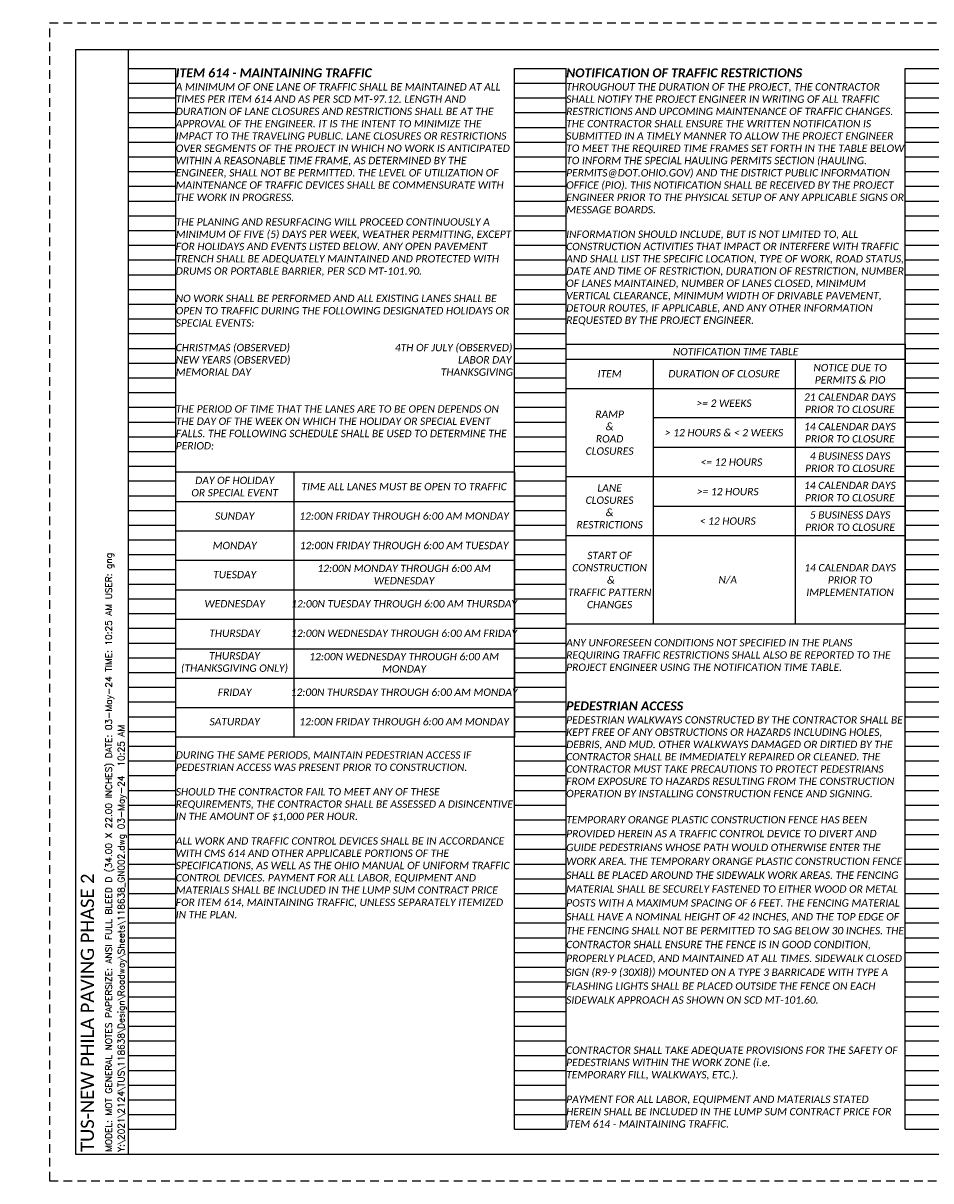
# Paper-space layout 'MOT_Note1' of a CAD drawing. Header units: feet. Extents: x -0.5 to 34, y 0 to 22.
# Tile 1 of 2: x -0.5 to 16.8, y 0 to 22. Entities that reach past the tile are written whole.
import ezdxf
from ezdxf.enums import TextEntityAlignment as Align

# ---------------------------------------------------------------- set-up
doc = ezdxf.new("R2010")
doc.units = ezdxf.units.FT
doc.header["$MEASUREMENT"] = 0
doc.linetypes.add('OhDOT_USTN3', pattern=[0.22, 0.165, -0.055])
for name, color, linetype in [('SH_Border', 7, 'Continuous'), ('SH_Cut_Line', 7, 'OhDOT_USTN3'), ('SH_Data', 7, 'Continuous'), ('SH_Hatch', 14, 'Continuous'), ('SH_Text', 7, 'Continuous'), ('SH_TextM', 7, 'Continuous')]:
    doc.layers.add(name, color=color, linetype=linetype)
doc.styles.add('DwgStamp', font='romans.shx')
doc.styles.add('Font 70-Main Title', font='calibri.ttf', dxfattribs={"width": 1.15, "height": 0.25})
doc.styles.add('Slanted Normal (0.14) Font 31', font='calibrii.ttf', dxfattribs={"height": 0.14})
doc.styles.add('Slanted Sub-Title (0.17) Font 31', font='calibrii.ttf', dxfattribs={"height": 0.17})
doc.styles.add('Straight Minimum (0.12) Font 30', font='calibri.ttf', dxfattribs={"height": 0.12})
doc.styles.add('Straight Sub-Title (0.17) Font 30', font='calibri.ttf', dxfattribs={"height": 0.17})
doc.styles.add('Straight-Normal', font='calibri.ttf', dxfattribs={"height": 0.14})
doc.styles.add('Straight-Sub Title', font='calibri.ttf', dxfattribs={"height": 0.17})

# ---------------------------------------------------------------- blocks, each defined once
blk = doc.blocks.new('4COL')
at = {"layer": 'Defpoints', "color": 3, "linetype": 'Continuous'}
for p, q in [((2, 0.98), (2, 21.14)), ((2, 21.14), (2.9, 21.14)), ((2.9, 0.98), (2.9, 21.14)), ((9.34, 0.98), (9.34, 21.14)), ((9.34, 21.14), (10.32, 21.14)), ((10.32, 0.98), (10.32, 21.14)), ((16.76, 0.98), (16.76, 21.14)), ((16.76, 21.14), (17.74, 21.14)), ((17.74, 0.98), (17.74, 21.14)), ((24.18, 0.98), (24.18, 21.14)), ((24.18, 21.14), (25.16, 21.14)), ((25.16, 0.98), (25.16, 21.14)), ((31.6, 0.98), (31.6, 21.14)), ((31.6, 21.14), (32.5, 21.14)), ((32.5, 0.98), (32.5, 21.14)), ((2, 20.86), (2.9, 20.86)), ((9.34, 20.86), (10.32, 20.86)), ((16.76, 20.86), (17.74, 20.86)), ((24.18, 20.86), (25.16, 20.86)), ((31.6, 20.86), (32.5, 20.86)), ((2, 20.58), (2.9, 20.58)), ((9.34, 20.58), (10.32, 20.58)), ((16.76, 20.58), (17.74, 20.58)), ((24.18, 20.58), (25.16, 20.58)), ((31.6, 20.58), (32.5, 20.58)), ((2, 20.3), (2.9, 20.3)), ((9.34, 20.3), (10.32, 20.3)), ((16.76, 20.3), (17.74, 20.3)), ((24.18, 20.3), (25.16, 20.3)), ((31.6, 20.3), (32.5, 20.3)), ((2, 20.02), (2.9, 20.02)), ((9.34, 20.02), (10.32, 20.02)), ((16.76, 20.02), (17.74, 20.02)), ((24.18, 20.02), (25.16, 20.02)), ((31.6, 20.02), (32.5, 20.02)), ((2, 19.74), (2.9, 19.74)), ((9.34, 19.74), (10.32, 19.74)), ((16.76, 19.74), (17.74, 19.74)), ((24.18, 19.74), (25.16, 19.74)), ((31.6, 19.74), (32.5, 19.74)), ((2, 19.46), (2.9, 19.46)), ((9.34, 19.46), (10.32, 19.46)), ((16.76, 19.46), (17.74, 19.46)), ((24.18, 19.46), (25.16, 19.46)), ((31.6, 19.46), (32.5, 19.46)), ((2, 19.18), (2.9, 19.18)), ((9.34, 19.18), (10.32, 19.18)), ((16.76, 19.18), (17.74, 19.18)), ((24.18, 19.18), (25.16, 19.18)), ((31.6, 19.18), (32.5, 19.18)), ((2, 18.9), (2.9, 18.9)), ((9.34, 18.9), (10.32, 18.9)), ((16.76, 18.9), (17.74, 18.9)), ((24.18, 18.9), (25.16, 18.9)), ((31.6, 18.9), (32.5, 18.9)), ((2, 18.62), (2.9, 18.62)), ((9.34, 18.62), (10.32, 18.62)), ((16.76, 18.62), (17.74, 18.62)), ((24.18, 18.62), (25.16, 18.62)), ((31.6, 18.62), (32.5, 18.62)), ((2, 18.34), (2.9, 18.34)), ((9.34, 18.34), (10.32, 18.34)), ((16.76, 18.34), (17.74, 18.34)), ((24.18, 18.34), (25.16, 18.34)), ((31.6, 18.34), (32.5, 18.34)), ((2, 18.06), (2.9, 18.06)), ((9.34, 18.06), (10.32, 18.06)), ((16.76, 18.06), (17.74, 18.06)), ((24.18, 18.06), (25.16, 18.06)), ((31.6, 18.06), (32.5, 18.06)), ((2, 17.78), (2.9, 17.78)), ((9.34, 17.78), (10.32, 17.78)), ((16.76, 17.78), (17.74, 17.78)), ((24.18, 17.78), (25.16, 17.78)), ((31.6, 17.78), (32.5, 17.78)), ((2, 17.5), (2.9, 17.5)), ((9.34, 17.5), (10.32, 17.5)), ((16.76, 17.5), (17.74, 17.5)), ((24.18, 17.5), (25.16, 17.5)), ((31.6, 17.5), (32.5, 17.5)), ((2, 17.22), (2.9, 17.22)), ((9.34, 17.22), (10.32, 17.22)), ((16.76, 17.22), (17.74, 17.22)), ((24.18, 17.22), (25.16, 17.22)), ((31.6, 17.22), (32.5, 17.22)), ((2, 16.94), (2.9, 16.94)), ((9.34, 16.94), (10.32, 16.94)), ((16.76, 16.94), (17.74, 16.94)), ((24.18, 16.94), (25.16, 16.94)), ((31.6, 16.94), (32.5, 16.94)), ((2, 16.66), (2.9, 16.66)), ((9.34, 16.66), (10.32, 16.66)), ((16.76, 16.66), (17.74, 16.66)), ((24.18, 16.66), (25.16, 16.66)), ((31.6, 16.66), (32.5, 16.66)), ((2, 16.38), (2.9, 16.38)), ((9.34, 16.38), (10.32, 16.38)), ((16.76, 16.38), (17.74, 16.38)), ((24.18, 16.38), (25.16, 16.38)), ((31.6, 16.38), (32.5, 16.38)), ((2, 16.1), (2.9, 16.1)), ((9.34, 16.1), (10.32, 16.1)), ((16.76, 16.1), (17.74, 16.1)), ((24.18, 16.1), (25.16, 16.1)), ((31.6, 16.1), (32.5, 16.1)), ((2, 15.82), (2.9, 15.82)), ((9.34, 15.82), (10.32, 15.82)), ((16.76, 15.82), (17.74, 15.82)), ((24.18, 15.82), (25.16, 15.82)), ((31.6, 15.82), (32.5, 15.82)), ((2, 15.54), (2.9, 15.54)), ((9.34, 15.54), (10.32, 15.54)), ((16.76, 15.54), (17.74, 15.54)), ((24.18, 15.54), (25.16, 15.54)), ((31.6, 15.54), (32.5, 15.54)), ((2, 15.26), (2.9, 15.26)), ((9.34, 15.26), (10.32, 15.26)), ((16.76, 15.26), (17.74, 15.26)), ((24.18, 15.26), (25.16, 15.26)), ((31.6, 15.26), (32.5, 15.26)), ((2, 14.98), (2.9, 14.98)), ((9.34, 14.98), (10.32, 14.98)), ((16.76, 14.98), (17.74, 14.98)), ((24.18, 14.98), (25.16, 14.98)), ((31.6, 14.98), (32.5, 14.98)), ((2, 14.7), (2.9, 14.7)), ((9.34, 14.7), (10.32, 14.7)), ((16.76, 14.7), (17.74, 14.7)), ((24.18, 14.7), (25.16, 14.7)), ((31.6, 14.7), (32.5, 14.7)), ((2, 14.42), (2.9, 14.42)), ((9.34, 14.42), (10.32, 14.42)), ((16.76, 14.42), (17.74, 14.42)), ((24.18, 14.42), (25.16, 14.42)), ((31.6, 14.42), (32.5, 14.42)), ((2, 14.14), (2.9, 14.14)), ((9.34, 14.14), (10.32, 14.14)), ((16.76, 14.14), (17.74, 14.14)), ((24.18, 14.14), (25.16, 14.14)), ((31.6, 14.14), (32.5, 14.14)), ((2, 13.86), (2.9, 13.86)), ((9.34, 13.86), (10.32, 13.86)), ((16.76, 13.86), (17.74, 13.86)), ((24.18, 13.86), (25.16, 13.86)), ((31.6, 13.86), (32.5, 13.86)), ((2, 13.58), (2.9, 13.58)), ((9.34, 13.58), (10.32, 13.58)), ((16.76, 13.58), (17.74, 13.58)), ((24.18, 13.58), (25.16, 13.58)), ((31.6, 13.58), (32.5, 13.58)), ((2, 13.3), (2.9, 13.3)), ((9.34, 13.3), (10.32, 13.3)), ((16.76, 13.3), (17.74, 13.3)), ((24.18, 13.3), (25.16, 13.3)), ((31.6, 13.3), (32.5, 13.3)), ((2, 13.02), (2.9, 13.02)), ((9.34, 13.02), (10.32, 13.02)), ((16.76, 13.02), (17.74, 13.02)), ((24.18, 13.02), (25.16, 13.02)), ((31.6, 13.02), (32.5, 13.02)), ((2, 12.74), (2.9, 12.74)), ((9.34, 12.74), (10.32, 12.74)), ((16.76, 12.74), (17.74, 12.74)), ((24.18, 12.74), (25.16, 12.74)), ((31.6, 12.74), (32.5, 12.74)), ((2, 12.46), (2.9, 12.46)), ((9.34, 12.46), (10.32, 12.46)), ((16.76, 12.46), (17.74, 12.46)), ((24.18, 12.46), (25.16, 12.46)), ((31.6, 12.46), (32.5, 12.46)), ((2, 12.18), (2.9, 12.18)), ((9.34, 12.18), (10.32, 12.18)), ((16.76, 12.18), (17.74, 12.18)), ((24.18, 12.18), (25.16, 12.18)), ((31.6, 12.18), (32.5, 12.18)), ((2, 11.9), (2.9, 11.9)), ((9.34, 11.9), (10.32, 11.9)), ((16.76, 11.9), (17.74, 11.9)), ((24.18, 11.9), (25.16, 11.9)), ((31.6, 11.9), (32.5, 11.9)), ((2, 11.62), (2.9, 11.62)), ((9.34, 11.62), (10.32, 11.62)), ((16.76, 11.62), (17.74, 11.62)), ((24.18, 11.62), (25.16, 11.62)), ((31.6, 11.62), (32.5, 11.62)), ((2, 11.34), (2.9, 11.34)), ((9.34, 11.34), (10.32, 11.34)), ((16.76, 11.34), (17.74, 11.34)), ((24.18, 11.34), (25.16, 11.34)), ((31.6, 11.34), (32.5, 11.34)), ((2, 11.06), (2.9, 11.06)), ((9.34, 11.06), (10.32, 11.06)), ((16.76, 11.06), (17.74, 11.06)), ((24.18, 11.06), (25.16, 11.06)), ((31.6, 11.06), (32.5, 11.06)), ((2, 10.78), (2.9, 10.78)), ((9.34, 10.78), (10.32, 10.78)), ((16.76, 10.78), (17.74, 10.78)), ((24.18, 10.78), (25.16, 10.78)), ((31.6, 10.78), (32.5, 10.78)), ((2, 10.5), (2.9, 10.5)), ((9.34, 10.5), (10.32, 10.5)), ((16.76, 10.5), (17.74, 10.5)), ((24.18, 10.5), (25.16, 10.5)), ((31.6, 10.5), (32.5, 10.5)), ((2, 10.22), (2.9, 10.22)), ((9.34, 10.22), (10.32, 10.22)), ((16.76, 10.22), (17.74, 10.22)), ((24.18, 10.22), (25.16, 10.22)), ((31.6, 10.22), (32.5, 10.22)), ((2, 9.94), (2.9, 9.94)), ((9.34, 9.94), (10.32, 9.94)), ((16.76, 9.94), (17.74, 9.94)), ((24.18, 9.94), (25.16, 9.94)), ((31.6, 9.94), (32.5, 9.94)), ((2, 9.66), (2.9, 9.66)), ((9.34, 9.66), (10.32, 9.66)), ((16.76, 9.66), (17.74, 9.66)), ((24.18, 9.66), (25.16, 9.66)), ((31.6, 9.66), (32.5, 9.66)), ((2, 9.38), (2.9, 9.38)), ((9.34, 9.38), (10.32, 9.38)), ((16.76, 9.38), (17.74, 9.38)), ((24.18, 9.38), (25.16, 9.38)), ((31.6, 9.38), (32.5, 9.38)), ((2, 9.1), (2.9, 9.1)), ((9.34, 9.1), (10.32, 9.1)), ((16.76, 9.1), (17.74, 9.1)), ((24.18, 9.1), (25.16, 9.1)), ((31.6, 9.1), (32.5, 9.1)), ((2, 8.82), (2.9, 8.82)), ((9.34, 8.82), (10.32, 8.82)), ((16.76, 8.82), (17.74, 8.82)), ((24.18, 8.82), (25.16, 8.82)), ((31.6, 8.82), (32.5, 8.82)), ((2, 8.54), (2.9, 8.54)), ((9.34, 8.54), (10.32, 8.54)), ((16.76, 8.54), (17.74, 8.54)), ((24.18, 8.54), (25.16, 8.54)), ((31.6, 8.54), (32.5, 8.54)), ((2, 8.26), (2.9, 8.26)), ((9.34, 8.26), (10.32, 8.26)), ((16.76, 8.26), (17.74, 8.26)), ((24.18, 8.26), (25.16, 8.26)), ((31.6, 8.26), (32.5, 8.26)), ((2, 7.98), (2.9, 7.98)), ((9.34, 7.98), (10.32, 7.98)), ((16.76, 7.98), (17.74, 7.98)), ((24.18, 7.98), (25.16, 7.98)), ((31.6, 7.98), (32.5, 7.98)), ((2, 7.7), (2.9, 7.7)), ((9.34, 7.7), (10.32, 7.7)), ((16.76, 7.7), (17.74, 7.7)), ((24.18, 7.7), (25.16, 7.7)), ((31.6, 7.7), (32.5, 7.7)), ((2, 7.42), (2.9, 7.42)), ((9.34, 7.42), (10.32, 7.42)), ((16.76, 7.42), (17.74, 7.42)), ((24.18, 7.42), (25.16, 7.42)), ((31.6, 7.42), (32.5, 7.42)), ((2, 7.14), (2.9, 7.14)), ((9.34, 7.14), (10.32, 7.14)), ((16.76, 7.14), (17.74, 7.14)), ((24.18, 7.14), (25.16, 7.14)), ((31.6, 7.14), (32.5, 7.14)), ((2, 6.86), (2.9, 6.86)), ((9.34, 6.86), (10.32, 6.86)), ((16.76, 6.86), (17.74, 6.86)), ((24.18, 6.86), (25.16, 6.86)), ((31.6, 6.86), (32.5, 6.86)), ((2, 6.58), (2.9, 6.58)), ((9.34, 6.58), (10.32, 6.58)), ((16.76, 6.58), (17.74, 6.58)), ((24.18, 6.58), (25.16, 6.58)), ((31.6, 6.58), (32.5, 6.58)), ((2, 6.3), (2.9, 6.3)), ((9.34, 6.3), (10.32, 6.3)), ((16.76, 6.3), (17.74, 6.3)), ((24.18, 6.3), (25.16, 6.3)), ((31.6, 6.3), (32.5, 6.3)), ((2, 6.02), (2.9, 6.02)), ((9.34, 6.02), (10.32, 6.02)), ((16.76, 6.02), (17.74, 6.02)), ((24.18, 6.02), (25.16, 6.02)), ((31.6, 6.02), (32.5, 6.02)), ((2, 5.74), (2.9, 5.74)), ((9.34, 5.74), (10.32, 5.74)), ((16.76, 5.74), (17.74, 5.74)), ((24.18, 5.74), (25.16, 5.74)), ((31.6, 5.74), (32.5, 5.74)), ((2, 5.46), (2.9, 5.46)), ((9.34, 5.46), (10.32, 5.46)), ((16.76, 5.46), (17.74, 5.46)), ((24.18, 5.46), (25.16, 5.46)), ((31.6, 5.46), (32.5, 5.46)), ((2, 5.18), (2.9, 5.18)), ((9.34, 5.18), (10.32, 5.18)), ((16.76, 5.18), (17.74, 5.18)), ((24.18, 5.18), (25.16, 5.18)), ((31.6, 5.18), (32.5, 5.18)), ((2, 4.9), (2.9, 4.9)), ((9.34, 4.9), (10.32, 4.9)), ((16.76, 4.9), (17.74, 4.9)), ((24.18, 4.9), (25.16, 4.9)), ((31.6, 4.9), (32.5, 4.9)), ((2, 4.62), (2.9, 4.62)), ((9.34, 4.62), (10.32, 4.62)), ((16.76, 4.62), (17.74, 4.62)), ((24.18, 4.62), (25.16, 4.62)), ((31.6, 4.62), (32.5, 4.62)), ((2, 4.34), (2.9, 4.34)), ((9.34, 4.34), (10.32, 4.34)), ((16.76, 4.34), (17.74, 4.34)), ((24.18, 4.34), (25.16, 4.34)), ((31.6, 4.34), (32.5, 4.34)), ((2, 4.06), (2.9, 4.06)), ((9.34, 4.06), (10.32, 4.06)), ((16.76, 4.06), (17.74, 4.06)), ((24.18, 4.06), (25.16, 4.06)), ((31.6, 4.06), (32.5, 4.06)), ((2, 3.78), (2.9, 3.78)), ((9.34, 3.78), (10.32, 3.78)), ((16.76, 3.78), (17.74, 3.78)), ((24.18, 3.78), (25.16, 3.78)), ((31.6, 3.78), (32.5, 3.78)), ((2, 3.5), (2.9, 3.5)), ((9.34, 3.5), (10.32, 3.5)), ((16.76, 3.5), (17.74, 3.5)), ((24.18, 3.5), (25.16, 3.5)), ((31.6, 3.5), (32.5, 3.5)), ((2, 3.22), (2.9, 3.22)), ((9.34, 3.22), (10.32, 3.22)), ((16.76, 3.22), (17.74, 3.22)), ((24.18, 3.22), (25.16, 3.22)), ((31.6, 3.22), (32.5, 3.22)), ((2, 2.94), (2.9, 2.94)), ((9.34, 2.94), (10.32, 2.94)), ((16.76, 2.94), (17.74, 2.94)), ((24.18, 2.94), (25.16, 2.94)), ((31.6, 2.94), (32.5, 2.94)), ((2, 2.66), (2.9, 2.66)), ((9.34, 2.66), (10.32, 2.66)), ((16.76, 2.66), (17.74, 2.66)), ((24.18, 2.66), (25.16, 2.66)), ((31.6, 2.66), (32.5, 2.66)), ((2, 2.38), (2.9, 2.38)), ((9.34, 2.38), (10.32, 2.38)), ((16.76, 2.38), (17.74, 2.38)), ((24.18, 2.38), (25.16, 2.38)), ((31.6, 2.38), (32.5, 2.38)), ((2, 2.1), (2.9, 2.1)), ((9.34, 2.1), (10.32, 2.1)), ((16.76, 2.1), (17.74, 2.1)), ((24.18, 2.1), (25.16, 2.1)), ((31.6, 2.1), (32.5, 2.1)), ((2, 1.82), (2.9, 1.82)), ((9.34, 1.82), (10.32, 1.82)), ((16.76, 1.82), (17.74, 1.82)), ((24.18, 1.82), (25.16, 1.82)), ((31.6, 1.82), (32.5, 1.82)), ((2, 1.54), (2.9, 1.54)), ((9.34, 1.54), (10.32, 1.54)), ((16.76, 1.54), (17.74, 1.54)), ((24.18, 1.54), (25.16, 1.54)), ((31.6, 1.54), (32.5, 1.54)), ((2, 1.26), (2.9, 1.26)), ((9.34, 1.26), (10.32, 1.26)), ((16.76, 1.26), (17.74, 1.26)), ((24.18, 1.26), (25.16, 1.26)), ((31.6, 1.26), (32.5, 1.26)), ((2, 0.98), (2.9, 0.98)), ((9.34, 0.98), (10.32, 0.98)), ((16.76, 0.98), (17.74, 0.98)), ((24.18, 0.98), (25.16, 0.98)), ((31.6, 0.98), (32.5, 0.98))]:
    blk.add_line(p, q, dxfattribs=at)
blk.add_point((0, 0), dxfattribs=at)
blk = doc.blocks.new('A$C1697e795')
at = {"layer": 'SH_Hatch'}
for points in [[(-0.1098, 0.0898, -0.0615), (-0.0881, 0.1507), (-0.0881, 0.1523, 0.014092), (-0.1171, 0.1465, 0.069705), (-0.2053, 0.1131, 0.105975), (-0.2716, 0.0557, 0.163104), (-0.29, 0.0008, 0.163049), (-0.2716, -0.0541, 0.105975), (-0.2053, -0.1115, 0.069705), (-0.1171, -0.145, 0.014089), (-0.0881, -0.1507, -0.061487), (-0.1098, -0.0898, -0.054987), (-0.1197, 0, -0.054987)], [(0.1108, 0.0898, 0.0615), (0.0891, 0.1507), (0.0891, 0.1523, -0.014092), (0.1182, 0.1465, -0.069705), (0.2063, 0.1131, -0.105975), (0.2727, 0.0557, -0.163104), (0.2911, 0.0008, -0.163049), (0.2727, -0.0541, -0.105975), (0.2063, -0.1115, -0.069705), (0.1182, -0.145, -0.014089), (0.0891, -0.1507, 0.061487), (0.1108, -0.0898, 0.054987), (0.1207, 0, 0.054987)], [(0.0015, -0.2566, 0.297692), (-0.1396, -0.2731, -0.180432), (0.0164, -0.3024, 0.32264), (0.179, -0.273, -0.20237)]]:
    blk.add_hatch(color=256, dxfattribs=at).paths.add_polyline_path(points)
at = {"layer": 'SH_TextM'}
for points in [[(0.1106, -0.0898, 0.054987), (0.1206, 0, 0.054987), (0.1106, 0.0898, 0.0688), (0.0854, 0.1575, 0.105699), (0.0418, 0.2087, 0.165247), (0.0004, 0.2228, 0.165247), (-0.0409, 0.2087, 0.105699), (-0.0845, 0.1575, 0.0688), (-0.1098, 0.0898, 0.054987), (-0.1197, 0, 0.054987), (-0.1098, -0.0898, 0.0688), (-0.0845, -0.1575, 0.105699), (-0.0409, -0.2087, 0.165247), (0.0004, -0.2228, 0.165247), (0.0418, -0.2087, 0.105699), (0.0854, -0.1575, 0.0688)], [(-0.2053, -0.1115, 0.069705), (-0.1171, -0.145, 0.055931), (-0.0006, -0.158, 0.055931), (0.1159, -0.145, 0.069705), (0.2041, -0.1115, 0.105975), (0.2705, -0.0541, 0.163076), (0.2889, 0.0008, 0.163076), (0.2705, 0.0557, 0.105975), (0.2041, 0.1131, 0.069705), (0.1159, 0.1465, 0.055931), (-0.0006, 0.1596, 0.055931), (-0.1171, 0.1465, 0.069705), (-0.2053, 0.1131, 0.105975), (-0.2716, 0.0557, 0.163076), (-0.29, 0.0008, 0.163076), (-0.2716, -0.0541, 0.105975)], [(0.0164, -0.3024, 0.180432), (-0.1396, -0.2731, -0.297692), (0.0015, -0.2566, 0.20237), (0.179, -0.273, -0.32264)]]:
    blk.add_lwpolyline(points, format="xyb", close=True, dxfattribs=at)
for points in [[(-0.0881, -0.2469), (-0.0881, 0.2529), (0.0891, 0.2529), (0.0891, -0.2828)], [(0.0891, -0.3157), (0.0891, -0.332), (-0.0881, -0.332), (-0.0881, -0.2701)]]:
    blk.add_lwpolyline(points, dxfattribs=at)
blk = doc.blocks.new('BLKWO_NEW')
at = {"layer": 'SH_Border', "linetype": 'Continuous', "flags": 128}
blk.add_lwpolyline([(0.5, 21.5), (33.5, 21.5), (33.5, 0.5), (0.5, 0.5), (0.5, 21.5)], close=True, dxfattribs=at)
for points in [[(1.5, 0.5), (1.5, 21.5)], [(32, 21.5), (32, 0.5)], [(32, 4.5), (33.5, 4.5)], [(32, 2.5), (33.5, 2.5)], [(32, 2), (33.5, 2)], [(32, 1.5), (33.5, 1.5)], [(32, 1), (33.5, 1)]]:
    blk.add_lwpolyline(points, dxfattribs=at)
at = {"layer": 'SH_Border'}
blk.add_lwpolyline([(32.75, 0.8), (32.75, 0.5)], dxfattribs=at)
at = {"layer": 'SH_Cut_Line', "color": 7, "linetype": 'OhDOT_USTN3', "flags": 128}
blk.add_lwpolyline([(0, 0), (34, 0), (34, 22), (0, 22), (0, 0)], close=True, dxfattribs=at)
at = {"layer": 'SH_Border', "xscale": 2.25, "yscale": 2.25, "zscale": 2.25}
blk.add_blockref('A$C1697e795', (32.744, 3.506), dxfattribs=at)
at = {"layer": 'SH_Data', "char_height": 0.12, "style": 'Straight Minimum (0.12) Font 30'}
for s, insert, width, attachment_point in [('DESIGN AGENCY', (32.124, 4.448), 1.94049, 1), ('DESIGNER', (32.078, 2.448), 1.0279, 1), ('REVIEWER', (32.75, 1.931), 1.0279, 2), ('PROJECT ID', (32.078, 1.447), 1.27835, 1), ('SHEET', (32.129, 0.957), 1.0279, 1), ('TOTAL', (32.862, 0.957), 1.0279, 1)]:
    blk.add_mtext(s, dxfattribs=dict(at, insert=insert, width=width, attachment_point=attachment_point))
at = {"layer": 'SH_Data', "style": 'Font 70-Main Title', "width": 1.15, "flags": 8}
blk.add_attdef('TITLEAREA2T', text='', height=0.25, rotation=90, dxfattribs=at).set_placement((32.75, 13), align=Align.MIDDLE_CENTER)
at = {"layer": 'SH_Data', "style": 'Straight-Sub Title'}
for tag, p in [('XXX', (32.75, 2)), ('XXX', (32.75, 1.5)), ('XXXXXX', (32.75, 1))]:
    blk.add_attdef(tag, text='', height=0.17, dxfattribs=at).set_placement(p, align=Align.BOTTOM_CENTER)
at = {"layer": 'SH_Data', "style": 'Straight Sub-Title (0.17) Font 30', "flags": 8}
blk.add_attdef('PROJECT', text='', height=0.25, rotation=90, dxfattribs=at).set_placement((0.721, 0.55), align=Align.MIDDLE_LEFT)

psp = doc.layouts.new('MOT_Note1')

# ---------------------------------------------------------------- linework, layer by layer
at = {"layer": 'SH_Border'}
for p, q in [((9.82, 15.617), (16.26, 15.617)), ((11.47, 15.617), (11.47, 10.577)), ((14.17, 15.617), (14.17, 10.577)), ((4.641, 13.473), (4.641, 8.433)), ((2.4, 12.913), (8.84, 12.913))]:
    psp.add_line(p, q, dxfattribs=at)
for points in [[(9.82, 15.897), (16.26, 15.897), (16.26, 10.577), (9.82, 10.577)], [(2.4, 13.473), (8.84, 13.473), (8.84, 8.434), (2.4, 8.434)]]:
    psp.add_lwpolyline(points, close=True, dxfattribs=at)
at = {"layer": 'SH_Data'}
for p, q in [((2.4, 12.353), (8.84, 12.353)), ((2.4, 11.793), (8.84, 11.793)), ((2.4, 11.233), (8.84, 11.233)), ((2.4, 10.673), (8.84, 10.673)), ((2.4, 10.113), (8.84, 10.113)), ((2.4, 9.553), (8.84, 9.553)), ((2.4, 8.993), (8.84, 8.993))]:
    psp.add_line(p, q, dxfattribs=at)
at = {"layer": 'SH_Text'}
for p, q in [((9.82, 15.057), (16.26, 15.057)), ((16.26, 14.497), (11.47, 14.497)), ((16.26, 13.937), (11.47, 13.937)), ((16.26, 13.377), (9.82, 13.377)), ((16.26, 12.817), (11.47, 12.817)), ((16.26, 12.257), (9.82, 12.257))]:
    psp.add_line(p, q, dxfattribs=at)

# ---------------------------------------------------------------- block references
at = {"layer": 'SH_Border'}
ref = psp.add_blockref('BLKWO_NEW', (0, 0), dxfattribs=at)
ref.add_attrib('XXX', 'NWQ', dxfattribs={"layer": 'SH_Data', "height": 0.17, "style": 'Straight-Sub Title'}).set_placement((32.75, 1.5), align=Align.BOTTOM_CENTER)
ref.add_attrib('SHEETTOTAL', '19', dxfattribs={"layer": 'SH_Data', "height": 0.14, "style": 'Straight-Normal'}).set_placement((33.125, 0.549), align=Align.BOTTOM_CENTER)
ref.add_attrib('SHEETNO', 'P.03', dxfattribs={"layer": 'SH_Data', "height": 0.14, "style": 'Straight-Normal'}).set_placement((32.375, 0.551), align=Align.BOTTOM_CENTER)
ref.add_attrib('XXXXXX', '118638', dxfattribs={"layer": 'SH_Data', "height": 0.17, "style": 'Straight-Sub Title'}).set_placement((32.75, 1), align=Align.BOTTOM_CENTER)
ref.add_attrib('TITLEAREA2T', 'MAINTENANCE OF TRAFFIC GENERAL NOTES', dxfattribs={"layer": 'SH_Data', "height": 0.25, "rotation": 90, "style": 'Font 70-Main Title', "width": 1.15}).set_placement((32.75, 13), align=Align.MIDDLE_CENTER)
ref.add_attrib('XXX', 'GNG', dxfattribs={"layer": 'SH_Data', "height": 0.17, "style": 'Straight-Sub Title'}).set_placement((32.75, 2), align=Align.BOTTOM_CENTER)
ref.add_attrib('PROJECT', 'TUS-NEW PHILA PAVING PHASE 2', dxfattribs={"layer": 'SH_Data', "height": 0.25, "rotation": 90, "style": 'Straight Sub-Title (0.17) Font 30'}).set_placement((0.721, 0.55), align=Align.MIDDLE_LEFT)
at = {"layer": 'SH_Text'}
psp.add_blockref('4COL', (-0.5, 0), dxfattribs=at)

# ---------------------------------------------------------------- texts
at = {"layer": 'SH_Border', "char_height": 0.17, "attachment_point": 1, "style": 'Slanted Sub-Title (0.17) Font 31'}
for s, insert, width in [('{\\fCalibri|b1|i1|c0|p34;\\C4;ITEM 614 - MAINTAINING TRAFFIC}', (2.4, 21.14), 6.44), ('{\\fCalibri|b1|i1|c0|p34;\\C4;NOTIFICATION OF TRAFFIC RESTRICTIONS}', (9.82, 21.14), 6.9954), ('{\\fCalibri|b1|i1|c0|p34;\\C4;PEDESTRIAN ACCESS}', (9.82, 9.11), 6.44)]:
    psp.add_mtext(s, dxfattribs=dict(at, insert=insert, width=width))
at = {"layer": 'SH_Data', "linetype": 'Continuous', "style": 'DwgStamp'}
for s, p in [('MODEL: MOT GENERAL NOTES PAPERSIZE: ANSI FULL BLEED D (34.00 X 22.00 INCHES) DATE: 03-May-24 TIME: 10:25 AM USER: gng', (1.188, 0.55)), ('Y:\\2021\\2124\\TUS\\118638\\Design\\Roadway\\Sheets\\118638_GN002.dwg 03-May-24  10:25 AM', (1.425, 0.55))]:
    psp.add_text(s, height=0.125, rotation=90, dxfattribs=at).set_placement(p)
at = {"layer": 'SH_Text', "char_height": 0.14, "style": 'Slanted Normal (0.14) Font 31'}
for s, insert, width, attachment_point in [('A MINIMUM OF ONE LANE OF TRAFFIC SHALL BE MAINTAINED AT ALL TIMES PER ITEM 614 AND AS PER SCD MT-97.12. LENGTH AND DURATION OF LANE CLOSURES AND RESTRICTIONS SHALL BE AT THE APPROVAL OF THE ENGINEER. IT IS THE INTENT TO MINIMIZE THE IMPACT TO THE TRAVELING PUBLIC. LANE CLOSURES OR RESTRICTIONS OVER SEGMENTS OF THE PROJECT IN WHICH NO WORK IS ANTICIPATED WITHIN A REASONABLE TIME FRAME, AS DETERMINED BY THE ENGINEER, SHALL NOT BE PERMITTED. THE LEVEL OF UTILIZATION OF MAINTENANCE OF TRAFFIC DEVICES SHALL BE COMMENSURATE WITH THE WORK IN PROGRESS. \\P\\PTHE PLANING AND RESURFACING WILL PROCEED CONTINUOUSLY A MINIMUM OF FIVE (5) DAYS PER WEEK, WEATHER PERMITTING, EXCEPT FOR HOLIDAYS AND EVENTS LISTED BELOW. ANY OPEN PAVEMENT TRENCH SHALL BE ADEQUATELY MAINTAINED AND PROTECTED WITH DRUMS OR PORTABLE BARRIER, PER SCD MT-101.90.', (2.4, 20.86), 6.44, 1), ('THROUGHOUT THE DURATION OF THE PROJECT, THE CONTRACTOR SHALL NOTIFY THE PROJECT ENGINEER IN WRITING OF ALL TRAFFIC RESTRICTIONS AND UPCOMING MAINTENANCE OF TRAFFIC CHANGES. THE CONTRACTOR SHALL ENSURE THE WRITTEN NOTIFICATION IS SUBMITTED IN A TIMELY MANNER TO ALLOW THE PROJECT ENGINEER TO MEET THE REQUIRED TIME FRAMES SET FORTH IN THE TABLE BELOW TO INFORM THE SPECIAL HAULING PERMITS SECTION (HAULING. PERMITS@DOT.OHIO.GOV) AND THE DISTRICT PUBLIC INFORMATION OFFICE (PIO). THIS NOTIFICATION SHALL BE RECEIVED BY THE PROJECT ENGINEER PRIOR TO THE PHYSICAL SETUP OF ANY APPLICABLE SIGNS OR MESSAGE BOARDS.\\P\\PINFORMATION SHOULD INCLUDE, BUT IS NOT LIMITED TO, ALL CONSTRUCTION ACTIVITIES THAT IMPACT OR INTERFERE WITH TRAFFIC AND SHALL LIST THE SPECIFIC LOCATION, TYPE OF WORK, ROAD STATUS, DATE AND TIME OF RESTRICTION, DURATION OF RESTRICTION, NUMBER OF LANES MAINTAINED, NUMBER OF LANES CLOSED, MINIMUM VERTICAL CLEARANCE, MINIMUM WIDTH OF DRIVABLE PAVEMENT, DETOUR ROUTES, IF APPLICABLE, AND ANY OTHER INFORMATION REQUESTED BY THE PROJECT ENGINEER.', (9.82, 20.86), 6.44, 1), ('NO WORK SHALL BE PERFORMED AND ALL EXISTING LANES SHALL BE OPEN TO TRAFFIC DURING THE FOLLOWING DESIGNATED HOLIDAYS OR SPECIAL EVENTS:\\P\\PCHRISTMAS (OBSERVED)^I                                       4TH OF JULY (OBSERVED)\\PNEW YEARS (OBSERVED)^I^I                                                    LABOR DAY\\PMEMORIAL DAY^I^I^I^I                                  THANKSGIVING\\P\\P\\PTHE PERIOD OF TIME THAT THE LANES ARE TO BE OPEN DEPENDS ON THE DAY OF THE WEEK ON WHICH THE HOLIDAY OR SPECIAL EVENT FALLS. THE FOLLOWING SCHEDULE SHALL BE USED TO DETERMINE THE PERIOD:', (2.4, 16.839), 6.44, 1), ('NOTIFICATION TIME TABLE', (13.04, 15.757), 6.44, 5), ('ITEM', (10.645, 15.337), 1.65, 5), ('DURATION OF CLOSURE', (12.82, 15.337), 2.7, 5), ('NOTICE DUE TO PERMITS & PIO', (15.215, 15.337), 2.09, 5), ('21 CALENDAR DAYS PRIOR TO CLOSURE', (15.211, 14.777), 2.09, 5), ('>= 2 WEEKS', (12.82, 14.777), 2.7, 5), ('RAMP \\P& \\PROAD\\PCLOSURES', (10.645, 14.217), 1.65, 5), ('> 12 HOURS & < 2 WEEKS', (12.82, 14.217), 2.7, 5), ('14 CALENDAR DAYS PRIOR TO CLOSURE', (15.211, 14.217), 2.09, 5), ('4 BUSINESS DAYS PRIOR TO CLOSURE', (15.215, 13.657), 2.09, 5), ('\\pxi-3,l5,t5;<= 12 HOURS', (12.82, 13.657), 2.7, 5), ('DAY OF HOLIDAY\\POR SPECIAL EVENT', (3.52, 13.193), 2.24087, 5), ('TIME ALL LANES MUST BE OPEN TO TRAFFIC', (6.74, 13.193), 4.19913, 5), ('LANE \\PCLOSURES \\P&\\PRESTRICTIONS', (10.645, 12.817), 1.65, 5), ('14 CALENDAR DAYS PRIOR TO CLOSURE', (15.211, 13.097), 2.09, 5), ('\\pxi-3,l4,t4;>= 12 HOURS', (12.82, 13.097), 2.7, 5), ('SUNDAY', (3.52, 12.633), 2.24087, 5), ('12:00N FRIDAY THROUGH 6:00 AM MONDAY', (6.74, 12.633), 4.19913, 5), ('\\pxi-3,l4,t4;< 12 HOURS', (12.82, 12.537), 2.7, 5), ('5 BUSINESS DAYS PRIOR TO CLOSURE', (15.215, 12.537), 2.09, 5), ('MONDAY', (3.52, 12.073), 2.24087, 5), ('12:00N FRIDAY THROUGH 6:00 AM TUESDAY', (6.74, 12.073), 4.19913, 5), ('12:00N MONDAY THROUGH 6:00 AM WEDNESDAY', (6.74, 11.521), 4.19913, 5), ('START OF CONSTRUCTION\\P &\\PTRAFFIC PATTERN\\PCHANGES', (10.645, 11.417), 1.65, 5), ('\\pxt0;14 CALENDAR DAYS PRIOR TO IMPLEMENTATION', (15.215, 11.417), 2.09, 5), ('TUESDAY', (3.52, 11.521), 2.24087, 5), ('\\pxi-3,l4,t4;N/A', (12.82, 11.417), 2.7, 5), ('WEDNESDAY', (3.52, 10.965), 2.24087, 5), ('12:00N TUESDAY THROUGH 6:00 AM THURSDAY', (6.74, 10.965), 4.19913, 5), ('THURSDAY', (3.52, 10.405), 2.24087, 5), ('12:00N WEDNESDAY THROUGH 6:00 AM FRIDAY', (6.74, 10.405), 4.19913, 5), ('ANY UNFORESEEN CONDITIONS NOT SPECIFIED IN THE PLANS REQUIRING TRAFFIC RESTRICTIONS SHALL ALSO BE REPORTED TO THE PROJECT ENGINEER USING THE NOTIFICATION TIME TABLE.', (9.82, 10.297), 6.44, 1), ('THURSDAY \\P(THANKSGIVING ONLY)', (3.517, 9.845), 2.24087, 5), ('12:00N WEDNESDAY THROUGH 6:00 AM MONDAY', (6.74, 9.845), 4.19913, 5), ('FRIDAY', (3.52, 9.285), 2.24087, 5), ('12:00N THURSDAY THROUGH 6:00 AM MONDAY', (6.74, 9.285), 4.19913, 5), ('SATURDAY', (3.52, 8.725), 2.24087, 5), ('12:00N FRIDAY THROUGH 6:00 AM MONDAY', (6.74, 8.725), 4.19913, 5), ('PEDESTRIAN WALKWAYS CONSTRUCTED BY THE CONTRACTOR SHALL BE KEPT FREE OF ANY OBSTRUCTIONS OR HAZARDS INCLUDING HOLES, DEBRIS, AND MUD. OTHER WALKWAYS DAMAGED OR DIRTIED BY THE CONTRACTOR SHALL BE IMMEDIATELY REPAIRED OR CLEANED. THE CONTRACTOR MUST TAKE PRECAUTIONS TO PROTECT PEDESTRIANS FROM EXPOSURE TO HAZARDS RESULTING FROM THE CONSTRUCTION OPERATION BY INSTALLING CONSTRUCTION FENCE AND SIGNING.\\P\\pxi0.80417,r19.025,sm1.12917;\\P\\pi0,r0,s*;TEMPORARY ORANGE PLASTIC CONSTRUCTION FENCE HAS BEEN\\PPROVIDED HEREIN AS A TRAFFIC CONTROL DEVICE TO DIVERT AND GUIDE PEDESTRIANS WHOSE PATH WOULD OTHERWISE ENTER THE WORK AREA. THE TEMPORARY ORANGE PLASTIC CONSTRUCTION FENCE SHALL BE PLACED AROUND THE SIDEWALK WORK AREAS. THE FENCING MATERIAL SHALL BE SECURELY FASTENED TO EITHER WOOD OR METAL POSTS WITH A MAXIMUM SPACING OF 6 FEET. THE FENCING MATERIAL SHALL HAVE A NOMINAL HEIGHT OF 42 INCHES, AND THE TOP EDGE OF THE FENCING SHALL NOT BE PERMITTED TO SAG BELOW 30 INCHES. THE CONTRACTOR SHALL ENSURE THE FENCE IS IN GOOD CONDITION, PROPERLY PLACED, AND MAINTAINED AT ALL TIMES. SIDEWALK CLOSED SIGN (R9-9 (30Xl8)) MOUNTED ON A TYPE 3 BARRICADE WITH TYPE A FLASHING LIGHTS SHALL BE PLACED OUTSIDE THE FENCE ON EACH SIDEWALK APPROACH AS SHOWN ON SCD MT-101.60.', (9.82, 8.83), 6.44717, 1), ('DURING THE SAME PERIODS, MAINTAIN PEDESTRIAN ACCESS IF PEDESTRIAN ACCESS WAS PRESENT PRIOR TO CONSTRUCTION.\\P\\PSHOULD THE CONTRACTOR FAIL TO MEET ANY OF THESE REQUIREMENTS, THE CONTRACTOR SHALL BE ASSESSED A DISINCENTIVE IN THE AMOUNT OF $1,000 PER HOUR.\\P\\PALL WORK AND TRAFFIC CONTROL DEVICES SHALL BE IN ACCORDANCE WITH CMS 614 AND OTHER APPLICABLE PORTIONS OF THE SPECIFICATIONS, AS WELL AS THE OHIO MANUAL OF UNIFORM TRAFFIC CONTROL DEVICES. PAYMENT FOR ALL LABOR, EQUIPMENT AND MATERIALS SHALL BE INCLUDED IN THE LUMP SUM CONTRACT PRICE FOR ITEM 614, MAINTAINING TRAFFIC, UNLESS SEPARATELY ITEMIZED IN THE PLAN.   ', (2.4, 8.163), 6.44, 1), ('\\pxb0.25;CONTRACTOR SHALL TAKE ADEQUATE PROVISIONS FOR THE SAFETY OF PEDESTRIANS WITHIN THE WORK ZONE (i.e.\\PTEMPORARY FILL, WALKWAYS, ETC.).\\P\\pi0.80417;\\P\\pi0;PAYMENT FOR ALL LABOR, EQUIPMENT AND MATERIALS STATED HEREIN SHALL BE INCLUDED IN THE LUMP SUM CONTRACT PRICE FOR ITEM 614 - MAINTAINING TRAFFIC.', (9.82, 2.553), 6.44, 1)]:
    psp.add_mtext(s, dxfattribs=dict(at, insert=insert, width=width, attachment_point=attachment_point))

doc.saveas('drawing.dxf')
